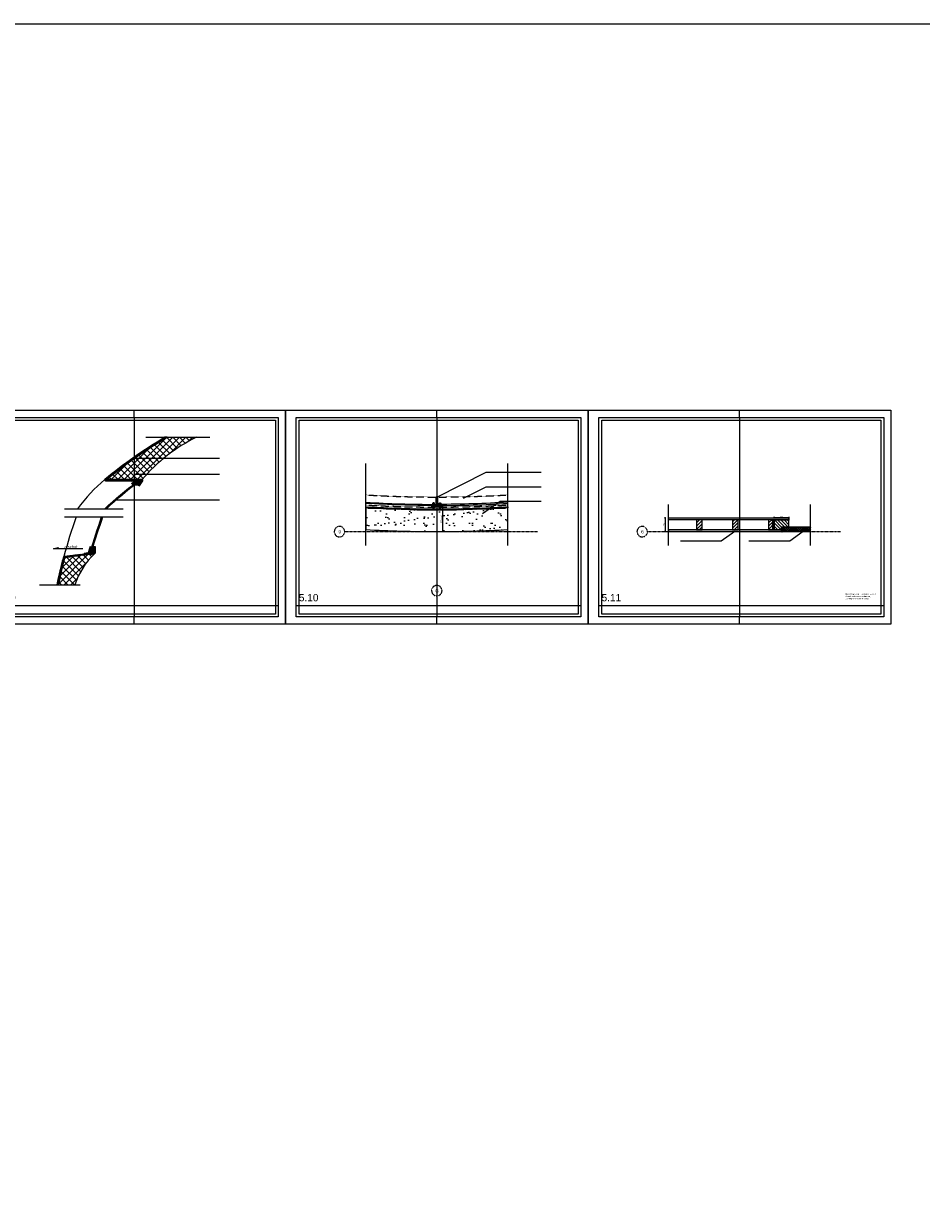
# Model space of a CAD drawing. Header units: metres. Extents: x 135527 to 1530300, y -118103 to -69281.
# Tile 54 of 89: x 159397 to 165624, y -109881 to -101659. Entities that reach past the tile are written whole.
import ezdxf
from ezdxf.enums import TextEntityAlignment as Align

# ---------------------------------------------------------------- set-up
doc = ezdxf.new("R2010")
doc.units = ezdxf.units.M
doc.header["$LTSCALE"] = 0.1
doc.header["$PDMODE"] = 35
for name, pattern in [('DASHDOT2', [12.7, 6.35, -3.175, 0, -3.175]), ('DASHED', [0.75, 0.5, -0.25]), ('HIDDEN', [0.375, 0.25, -0.125]), ('HIDDEN2', [4.762499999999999, 3.175, -1.5875])]:
    doc.linetypes.add(name, pattern=pattern)
doc.layers.get('DEFPOINTS').update_dxf_attribs({"color": 6})
for name, color, linetype in [('24H - 031 buitenkozijnen', 1, 'Continuous'), ('_01-STRAMIENEN', 8, 'DASHDOT2'), ('_01_Afbreeklijnen', 2, 'HIDDEN'), ('_02-SECTION', 2, 'Continuous'), ('_02-section-thick', 3, 'Continuous'), ('_02Constructie', 2, 'Continuous'), ('_03-PROJECTION', 1, 'Continuous'), ('_04-HIDDEN', 7, 'HIDDEN2'), ('_05text100', 8, 'Continuous'), ('_05text5', 8, 'Continuous'), ('_09-HATCH', 7, 'Continuous'), ('_11-BLOCKS', 7, 'Continuous')]:
    doc.layers.add(name, color=color, linetype=linetype)
doc.layers.add('_01Hulplijnen', color=6, linetype='Continuous', plot=False)
doc.styles.add('NIO 1_100 klein', font='arial.ttf', dxfattribs={"height": 200})
doc.styles.add('NIOstandard', font='arial.ttf')
doc.dimstyles.new('NIO-5-KLEIN', dxfattribs={"dimtxt": 10, "dimasz": 1, "dimexe": 2, "dimexo": 5, "dimgap": 1, "dimtad": 1, "dimdec": 0, "dimzin": 0, "dimdsep": 46, "dimtxsty": 'NIOstandard', "dimblk1": 'MAATSTR', "dimblk2": 'MAATSTR', "dimsah": 1, "dimcen": 0, "dimdle": 1.5, "dimse1": 1, "dimse2": 1, "dimclrd": 7, "dimclre": 256, "dimclrt": 256, "dimazin": 0, "dimtfac": 1, "dimtdec": 0, "dimtofl": 0, "dimtmove": 1, "dimatfit": 2, "dimldrblk": 'MAATSTR', "dimfxl": 1, "dimtvp": 1, "dimtolj": 1, "dimtzin": 0, "dimarcsym": 0})
pattern_1 = [(0, (0, 0), (0, 6.35), []), (59.99999999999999, (0, 0), (-5.499261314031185, 3.175000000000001), []), (120, (0, 0), (-5.499261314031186, -3.174999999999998), [])]
pattern_2 = [(45, (0, 0), (-22.45064030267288, 22.45064030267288), []), (135, (0, 0), (-22.45064030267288, -22.45064030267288), [])]
pattern_3 = [(225, (0, 0), (4.490128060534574, -4.490128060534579), []), (225, (-1.021157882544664e-15, -3.175), (4.490128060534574, -4.490128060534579), [])]

# ---------------------------------------------------------------- blocks, each defined once
blk = doc.blocks.new('detailkader')
at = {"layer": 'DEFPOINTS'}
for p, q in [((1067.704888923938, 1426.553573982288), (1067.704888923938, 1476.553573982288)), ((1067.704888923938, 1426.553573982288), (1067.704888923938, 41.55345191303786)), ((1067.704888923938, -8.446548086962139), (1067.704888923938, 41.55345191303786))]:
    blk.add_line(p, q, dxfattribs=at)
for points in [[(17.70488966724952, 1476.553573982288), (2117.70488966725, 1476.553573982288), (2117.70488966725, -8.446548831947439), (17.70488966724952, -8.446548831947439)], [(92.70489041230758, 1426.553573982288), (2067.70488966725, 1426.553573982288), (2067.70488966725, 41.55345191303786), (92.70489041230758, 41.55345191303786)], [(112.7048904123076, 1406.553573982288), (2047.70488966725, 1406.553573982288), (2047.70488966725, 61.55345191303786), (112.704890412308, 61.55345191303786)], [(92.70489041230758, 121.5534519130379), (2067.704890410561, 121.5534519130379), (2067.704890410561, 41.55345191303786), (92.70489041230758, 41.55345191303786)]]:
    blk.add_lwpolyline(points, close=True, dxfattribs=at)
at = {"layer": 'DEFPOINTS', "style": 'NIO 1_100 klein'}
blk.add_attdef('DETAILNUMMER', (110.8842243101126, 150.7447650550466), '', height=50, dxfattribs=at)
blk = doc.blocks.new('MAATSTR')
at = {"linetype": 'Continuous'}
for p, q in [((-4.166666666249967, 0), (4.166666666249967, 0)), ((0, 4.999999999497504), (0, -4.999999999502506))]:
    blk.add_line(p, q, dxfattribs=at)
at = {"linetype": 'Continuous', "const_width": 1.5}
blk.add_lwpolyline([(-0.75, 0, 1), (0.75, 0, 1)], format="xyb", close=True, dxfattribs=at)
blk = doc.blocks.new('*U70')
at = {"layer": '_03-PROJECTION', "ltscale": 100}
h = blk.add_hatch(color=252, dxfattribs=at)
edge = h.paths.add_edge_path()
edge.add_ellipse((16.78757598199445, -5.000000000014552), major_axis=(-9.14560624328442, 0), ratio=0.5467106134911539, start_angle=0, end_angle=360, ccw=False)
for centre in [(-3.109982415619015, -5.000000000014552), (-0.9798383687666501, -5.000000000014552), (1.02016163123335, -5.000000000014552)]:
    blk.add_arc(centre, 5.88829267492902, 301.8814668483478, 58.11853315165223, dxfattribs=at)
at = {"layer": '_03-PROJECTION', "ltscale": 100, "extrusion": (0, 0, -1)}
blk.add_ellipse((16.78757598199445, -5.000000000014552), major_axis=(-9.14560624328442, 0), ratio=0.5467106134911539, start_param=-1.570796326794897, end_param=4.71238898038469, dxfattribs=at)
at = {"layer": 'DEFPOINTS'}
for p, q in [((1.858913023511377e-11, -9.78772618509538e-12), (28.84988065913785, 0)), ((1.858779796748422e-11, -10.00000000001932), (29.21386230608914, -10.0000000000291))]:
    blk.add_line(p, q, dxfattribs=at)
blk = doc.blocks.new('*U87')
at = {"layer": '_05text100', "color": 7}
blk.add_lwpolyline([(-435.7902426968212, -1.455191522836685e-11), (-2470.444138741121, 0), (-2131.336259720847, 104.8617056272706), (-2131.336259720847, -7.275957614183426e-12)], dxfattribs=at)
at = {"layer": '_05text100', "color": 7, "insert": (-1256.107149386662, 250.0962864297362), "char_height": 200, "width": 1630.375003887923, "attachment_point": 2, "style": 'NIOstandard'}
blk.add_mtext('{\\fArial|b0|i0|c238|p34;afschot }', dxfattribs=at)
blk = doc.blocks.new('as')
at = {"layer": '_01-STRAMIENEN', "ltscale": 0.4}
blk.add_circle((0, 1208.56689530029), 1208.566895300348, dxfattribs=at)
at = {"layer": '_01-STRAMIENEN', "ltscale": 0.4, "style": 'NIOstandard'}
blk.add_attdef('R01', text='', height=749.9999999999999, dxfattribs=at).set_placement((0, 800.6258822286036), align=Align.CENTER)
blk = doc.blocks.new('*U388')
at = {"color": 0, "linetype": 'DASHED'}
blk.add_lwpolyline([(17.97016246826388, 3.5), (0, 3.5), (0, -3.5), (17.97016246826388, -3.5)], dxfattribs=at)
at = {"layer": '_03-PROJECTION', "color": 7}
for points in [[(-1.5, -7), (-6.5, -7), (-7, -6), (-7, 6), (-6.5, 7), (-1.5, 7)], [(-1.5, 3.5), (-6.5, 3.5), (-7, 2.5), (-7, 4.5), (-6.5, 3.5)], [(19.47016246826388, -7), (24.47016246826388, -7), (24.97016246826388, -6), (24.97016246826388, 6), (24.47016246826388, 7), (19.47016246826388, 7)], [(19.47016246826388, 3.5), (24.47016246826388, 3.5), (24.97016246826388, 2.5), (24.97016246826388, 4.5), (24.47016246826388, 3.5)], [(24.97016246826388, -3.5), (27.47016246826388, -3.5), (28.47016246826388, -2.5), (28.47016246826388, 2.5), (27.47016246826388, 3.5), (24.97016246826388, 3.5)], [(-1.5, -3.5), (-6.5, -3.5), (-7, -4.5), (-6.5, -3.5), (-7, -2.5)], [(19.47016246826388, -3.5), (24.47016246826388, -3.5), (24.97016246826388, -4.5), (24.47016246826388, -3.5), (24.97016246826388, -2.5)]]:
    blk.add_lwpolyline(points, dxfattribs=at)
for points in [[(0, -9), (0, 9), (-1.5, 9), (-1.5, -9)], [(17.97016246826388, -9), (17.97016246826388, 9), (19.47016246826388, 9), (19.47016246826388, -9)]]:
    blk.add_lwpolyline(points, close=True, dxfattribs=at)
blk = doc.blocks.new('*D389')
at = {"color": 7, "lineweight": -2, "transparency": 16777216}
blk.add_line((162304.0036892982, -105183.4230938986), (162304.0036892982, -105015.4230938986), dxfattribs=at)
at = {"layer": 'DEFPOINTS', "color": 0, "transparency": 16777216}
for p in [(162262.8389365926, -105014.4230938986), (162304.0036892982, -105014.4230938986), (162262.8390803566, -105184.4230938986)]:
    blk.add_point(p, dxfattribs=at)
at = {"color": 7, "lineweight": -2, "transparency": 16777216}
for p, rotation in [((162304.0036892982, -105014.4230938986), 90), ((162304.0036892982, -105184.4230938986), 270)]:
    blk.add_blockref('MAATSTR', p, dxfattribs=dict(at, rotation=rotation))
at = {"transparency": 16777216, "insert": (162296.4484369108, -105099.4230938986), "char_height": 10, "attachment_point": 5, "rotation": 90, "style": 'NIOstandard'}
blk.add_mtext('\\A1;170 (var)', dxfattribs=at)
blk = doc.blocks.new('*U425')
at = {"layer": '_09-HATCH'}
blk.add_hatch(color=253, dxfattribs=at).paths.add_polyline_path([(331.828091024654, 0), (1116.892707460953, 0), (1116.892707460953, 12.5), (331.828091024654, 12.5)])
at = {"layer": '_02-SECTION', "color": 1}
blk.add_lwpolyline([(331.828091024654, 0), (1116.892707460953, 0), (1116.892707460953, 12.5), (331.828091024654, 12.5)], close=True, dxfattribs=at)
blk = doc.blocks.new('*U426')
at = {"layer": '_09-HATCH'}
blk.add_hatch(color=253, dxfattribs=at).paths.add_polyline_path([(229.8383530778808, 0), (1062.864579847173, 0), (1062.864579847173, 12.5), (229.8383530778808, 12.5)])
at = {"layer": '_02-SECTION', "color": 1}
blk.add_lwpolyline([(229.8383530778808, 0), (1062.864579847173, 0), (1062.864579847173, 12.5), (229.8383530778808, 12.5)], close=True, dxfattribs=at)
blk = doc.blocks.new('*D428')
at = {"color": 7, "lineweight": -2, "transparency": 16777216}
blk.add_line((163846.3071263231, -105090.4230858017), (163846.3071263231, -105183.4230858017), dxfattribs=at)
at = {"layer": 'DEFPOINTS', "color": 0, "transparency": 16777216}
for p in [(163869.4997742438, -105089.4230858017), (163846.3071263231, -105184.4230858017), (163869.499771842, -105184.4230858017)]:
    blk.add_point(p, dxfattribs=at)
at = {"color": 7, "lineweight": -2, "transparency": 16777216}
for p, rotation in [((163846.3071263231, -105089.4230858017), 90), ((163846.3071263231, -105184.4230858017), 270)]:
    blk.add_blockref('MAATSTR', p, dxfattribs=dict(at, rotation=rotation))
at = {"transparency": 16777216, "insert": (163840.2013964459, -105136.9230858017), "char_height": 10, "attachment_point": 5, "rotation": 90, "style": 'NIOstandard'}
blk.add_mtext('\\A1;95', dxfattribs=at)
blk = doc.blocks.new('*D429')
at = {"color": 7, "lineweight": -2, "transparency": 16777216}
blk.add_line((164604.5503541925, -105087.3800993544), (164704.5102790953, -105087.294619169), dxfattribs=at)
at = {"layer": 'DEFPOINTS', "color": 0, "transparency": 16777216}
for p in [(164603.5653556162, -105104.9230858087), (164705.5102787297, -105087.2937640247), (164705.5252797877, -105104.8358953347)]:
    blk.add_point(p, dxfattribs=at)
at = {"color": 7, "lineweight": -2, "transparency": 16777216}
for p, rotation in [((164603.5503545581, -105087.3809544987), 180.048996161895), ((164705.5102787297, -105087.2937640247), 0.04899616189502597)]:
    blk.add_blockref('MAATSTR', p, dxfattribs=dict(at, rotation=rotation))
at = {"transparency": 16777216, "insert": (164654.5250953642, -105081.2316316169), "char_height": 10, "attachment_point": 5, "rotation": 0.048996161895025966, "style": 'NIOstandard'}
blk.add_mtext('\\A1;102', dxfattribs=at)
blk = doc.blocks.new('*D430')
at = {"color": 7, "lineweight": -2, "transparency": 16777216}
blk.add_line((164591.8923840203, -105105.9229174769), (164591.8914770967, -105168.8135220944), dxfattribs=at)
at = {"layer": 'DEFPOINTS', "color": 0, "transparency": 16777216}
for p in [(164603.5653556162, -105104.9230858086), (164591.8914626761, -105169.8135220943), (164603.5644198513, -105169.8136904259)]:
    blk.add_point(p, dxfattribs=at)
at = {"color": 7, "lineweight": -2, "transparency": 16777216}
for p, rotation in [((164591.8923984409, -105104.922917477), 89.99917375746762), ((164591.8914626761, -105169.8135220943), 269.9991737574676)]:
    blk.add_blockref('MAATSTR', p, dxfattribs=dict(at, rotation=rotation))
at = {"transparency": 16777216, "insert": (164585.7862006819, -105137.368131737), "char_height": 10, "attachment_point": 5, "rotation": 89.99917375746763, "style": 'NIOstandard'}
blk.add_mtext('\\A1;65', dxfattribs=at)
blk = doc.blocks.new('*U427')
at = {"layer": '_09-HATCH'}
h = blk.add_hatch(dxfattribs=at)
h.set_pattern_fill('STEEL', color=256, scale=2, angle=180, style=0)
h.set_pattern_definition([(225, (-3729.905914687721, -72.21871220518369), (4.490128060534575, -4.490128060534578), []), (225, (-3729.905914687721, -75.3937122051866), (4.490128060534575, -4.490128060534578), [])])
h.paths.add_polyline_path([(3.637978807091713e-12, 15), (1.500000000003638, 15), (1.500000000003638, 3), (1.701171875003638, 2.25), (2.250000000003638, 1.701171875), (3.000000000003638, 1.5), (15.00000000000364, 1.5), (15.00000000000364, 0), (3.000000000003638, 0), (1.500000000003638, 0.40185546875), (0.402343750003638, 1.5), (3.637978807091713e-12, 3)])
at = {"layer": '_01Hulplijnen'}
blk.add_lwpolyline([(0, 10), (0, 0), (10.00000000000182, 0)], dxfattribs=at)
at = {"layer": '_02Constructie'}
blk.add_lwpolyline([(3.637978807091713e-12, 15), (1.500000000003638, 15), (1.500000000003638, 3), (1.701171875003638, 2.25), (2.250000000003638, 1.701171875), (3.000000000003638, 1.5), (15.00000000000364, 1.5), (15.00000000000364, 0), (3.000000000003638, 0), (1.500000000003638, 0.40185546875), (0.402343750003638, 1.5), (3.637978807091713e-12, 3)], close=True, dxfattribs=at)

msp = doc.modelspace()

# ---------------------------------------------------------------- hatches: boundary and pattern name
h = msp.add_hatch()
h.set_pattern_fill('ANSI37', color=1, scale=3)
h.set_pattern_definition([(45, (0, 0), (-6.735192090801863, 6.735192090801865), []), (135, (0, 0), (-6.735192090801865, -6.735192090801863), [])])
h.paths.add_polyline_path([(164856.1783755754, -105184.4230987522), (164856.1783755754, -105154.4230987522), (164660.5643924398, -105154.4230987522), (164660.5643924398, -105184.4230987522)])
at = {"layer": '_03-PROJECTION'}
h = msp.add_hatch(dxfattribs=at)
h.set_pattern_fill('NET3', color=256, scale=2)
h.set_pattern_definition(pattern_1)
edge = h.paths.add_edge_path()
edge.add_arc((161959.6680891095, -107223.7199313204), 3124.295653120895, 120.4307271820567, 129.7694290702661)
edge.add_arc((159963.9321900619, -104826.3990754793), 4.999999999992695, 125.1000781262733, 270)
edge.add_line((159963.9321900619, -104831.3990754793), (160204.3119397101, -104831.3990754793))
edge.add_arc((160204.3119397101, -104836.3990754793), 5, -33.23487790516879, 90.0000000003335, ccw=False)
edge.add_line((160208.4940938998, -104839.139437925), (160194.0031366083, -104861.2545482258))
edge.add_line((160194.0031366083, -104861.2545482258), (160200.6945833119, -104865.6391281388))
edge.add_line((160200.6945833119, -104865.6391281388), (160223.3005541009, -104831.139437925))
edge.add_arc((160219.1183999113, -104828.3990754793), 4.999999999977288, 326.7651220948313, 450.0000000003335)
edge.add_line((160219.1183999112, -104823.3990754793), (159986.1959657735, -104823.3990754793))
edge.add_arc((159986.1959657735, -104818.3990754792), 5.000000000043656, 129.3675451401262, 270, ccw=False)
edge.add_arc((161959.6680891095, -107223.7199313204), 3116.295653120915, 120.17939216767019, 129.3675451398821, ccw=False)
edge.add_line((160393.0780416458, -104529.8204861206), (160377.2240593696, -104529.8204861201))
h = msp.add_hatch(dxfattribs=at)
h.set_pattern_fill('ANSI37', color=0, scale=10)
h.set_pattern_definition(pattern_2)
edge = h.paths.add_edge_path()
edge.add_line((160596.1975099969, -104529.8204861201), (160393.0780416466, -104529.8204861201))
edge.add_arc((161959.6680891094, -107223.7199313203), 3116.295653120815, 120.1793921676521, 125.2111494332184)
edge.add_line((160162.8390742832, -104677.6044411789), (160162.8390742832, -104823.3990754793))
edge.add_line((160162.8390742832, -104823.3990754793), (160219.1183999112, -104823.3990754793))
edge.add_arc((161086.6144041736, -105548.6771008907), 1130.74202696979, 115.70339329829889, 140.1023798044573, ccw=False)
edge = h.paths.add_edge_path()
edge.add_arc((161959.6680891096, -107223.7199313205), 3116.295653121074, 125.2111494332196, 129.3675451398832)
edge.add_arc((159986.1959657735, -104818.3990754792), 5.000000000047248, 129.3675451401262, 269.9999999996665)
edge.add_line((159986.1959657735, -104823.3990754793), (160162.8390742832, -104823.3990754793))
edge.add_line((160162.8390742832, -104823.3990754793), (160162.8390742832, -104677.6044411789))
h = msp.add_hatch(dxfattribs=at)
h.set_pattern_fill('ANSI37', color=256, angle=90, style=0)
h.set_pattern_definition([(135, (0, 0), (-2.245064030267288, -2.245064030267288), []), (225, (0, 0), (2.245064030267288, -2.245064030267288), [])])
edge = h.paths.add_edge_path()
edge.add_line((160194.0031366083, -104861.2545482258), (160166.5604271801, -104861.2545482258))
edge.add_line((160166.5604271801, -104861.2545482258), (160187.087723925, -104845.7037932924))
edge.add_line((160187.087723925, -104845.7037932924), (160182.2845194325, -104839.3061979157))
edge.add_line((160182.2845194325, -104839.3061979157), (160165.922744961, -104839.3061979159))
edge.add_line((160165.922744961, -104839.3061979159), (160176.4024477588, -104831.3990754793))
edge.add_line((160176.4024477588, -104831.3990754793), (160204.3119397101, -104831.3990754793))
edge.add_arc((160204.3119397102, -104836.3990754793), 4.999999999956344, -33.23487790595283, 90.0000000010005, ccw=False)
edge.add_line((160208.4940938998, -104839.139437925), (160194.0031366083, -104861.2545482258))
h = msp.add_hatch(dxfattribs=at)
h.set_pattern_fill('AR-SAND', color=256, scale=2)
h.set_pattern_definition([(37.50000000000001, (0, 351.319981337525), (-3.200062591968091, 97.88264746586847), [0, -77.21600000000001, 0, -86.36, 0, -82.55]), (7.499999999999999, (0, 351.319981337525), (89.90465662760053, 143.3650201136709), [0, -41.65600000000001, 0, -69.596, 0, -26.67]), (327.5, (-62.48399999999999, 351.319981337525), (158.1984740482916, 0.2874369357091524), [0, -25.4, 0, -91.44, 0, -119.38]), (317.5, (-62.48399999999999, 351.319981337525), (152.7112904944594, 44.58586465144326), [0, -12.7, 0, -59.944, 0, -68.58])])
edge = h.paths.add_edge_path()
edge.add_arc((162262.8390742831, -96795.05486675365), 8239.368227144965, 270.0000000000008, 273.4326875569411, ccw=False)
edge.add_arc((162262.8390742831, -96795.05486675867), 8239.368227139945, 266.5673124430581, 270.0000000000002, ccw=False)
edge.add_line((161769.4997729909, -105019.640273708), (161769.4997729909, -105169.9050495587))
edge.add_arc((162262.8390742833, -96795.0548667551), 8389.36822714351, 266.6287596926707, 269.9999999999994)
edge.add_arc((162262.8390742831, -96795.0548667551), 8389.36822714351, 270.0000000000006, 273.3712403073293)
edge.add_line((162756.1783755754, -105169.9050495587), (162756.1783755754, -105019.640273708))
h = msp.add_hatch(dxfattribs=at)
h.set_pattern_fill('NET3', color=256, scale=2)
h.set_pattern_definition([(0, (0, 351.319981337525), (0, 6.35), []), (59.99999999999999, (0, 351.319981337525), (-5.499261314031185, 3.175000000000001), []), (120, (0, 351.319981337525), (-5.499261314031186, -3.174999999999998), [])])
edge = h.paths.add_edge_path()
edge.add_arc((162262.8390742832, -96795.05486675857), 8231.368227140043, 266.5639722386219, 273.4360277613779)
edge.add_line((162756.1783755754, -105011.6258805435), (162756.1783755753, -105019.640273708))
edge.add_arc((162262.8390742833, -96795.05486675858), 8239.368227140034, 266.5673124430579, 273.43268755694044, ccw=False)
edge.add_line((161769.4997729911, -105019.640273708), (161769.4997729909, -105011.6258805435))
h = msp.add_hatch(dxfattribs=at)
h.set_pattern_fill('ANSI31', color=256, scale=5, angle=180)
h.set_pattern_definition([(225, (164083.5644198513, -105171.9230858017), (11.22532015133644, -11.22532015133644), [])])
h.paths.add_polyline_path([(164063.5644198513, -105171.9230858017), (164103.5644198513, -105171.9230858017), (164103.5644211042, -105101.9230965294), (164063.5644211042, -105101.9230965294)])
h = msp.add_hatch(dxfattribs=at)
h.set_pattern_fill('ANSI31', color=256, scale=5, angle=180)
h.set_pattern_definition([(225, (0, 0), (11.22532015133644, -11.22532015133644), [])])
h.paths.add_polyline_path([(164313.5644198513, -105171.9230858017), (164353.5644198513, -105171.9230858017), (164353.5644198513, -105101.923109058), (164313.5644198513, -105101.923109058)])
h = msp.add_hatch(dxfattribs=at)
h.set_pattern_fill('ANSI31', color=256, scale=5, angle=180)
h.set_pattern_definition([(225, (164583.5644198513, -105171.9230858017), (11.22532015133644, -11.22532015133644), [])])
h.paths.add_polyline_path([(164563.5644198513, -105171.9230858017), (164603.5644198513, -105171.9230858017), (164603.5644211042, -105101.9231215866), (164563.5644211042, -105101.9231215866)])
h = msp.add_hatch(dxfattribs=at)
h.set_pattern_fill('ANSI31', color=256, scale=5, angle=90)
h.set_pattern_definition([(135, (370.7523185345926, -138.5831440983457), (-11.22532015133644, -11.22532015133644), [])])
h.paths.add_polyline_path([(164705.5253556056, -105104.9245561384), (164665.4709071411, -105104.9239785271), (164639.9068614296, -105104.9236098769), (164603.5653556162, -105104.9230858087), (164603.5643894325, -105171.9230858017), (164654.5643894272, -105171.923821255), (164654.5644759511, -105165.9238212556), (164654.564562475, -105159.9238212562), (164654.5646922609, -105150.9238212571), (164666.7146922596, -105150.9239964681), (164672.7146922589, -105150.924082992), (164705.5646922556, -105150.9245567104)])
h = msp.add_hatch(dxfattribs=at)
h.set_pattern_fill('NET3', color=256, scale=2)
h.set_pattern_definition(pattern_1)
edge = h.paths.add_edge_path()
edge.add_arc((164066.3940081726, -106491.9255083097), 4535.573564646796, 165.5393347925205, 168.05409966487, ccw=False)
edge.add_arc((159679.3521695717, -105360.5720131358), 5.000000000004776, 90, 165.5393347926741, ccw=False)
edge.add_line((159679.3521695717, -105355.5720131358), (159879.2864009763, -105330.5720131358))
edge.add_arc((159879.2864009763, -105325.5720131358), 5, 270, 360)
edge.add_line((159884.2864009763, -105325.5720131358), (159884.2864009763, -105288.5720131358))
edge.add_line((159884.2864009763, -105288.5720131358), (159892.2864009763, -105288.5720131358))
edge.add_line((159892.2864009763, -105288.5720131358), (159892.2864009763, -105333.5720131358))
edge.add_arc((159887.2864009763, -105333.5720131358), 5, -90, 0, ccw=False)
edge.add_line((159887.2864009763, -105338.5720131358), (159685.555210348, -105363.5720131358))
edge.add_arc((159685.5552103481, -105368.5720131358), 4.999999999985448, 90.00000000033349, 165.6178507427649)
edge.add_arc((164066.3940081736, -106491.9255083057), 4527.573564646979, 165.6178507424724, 168.0326797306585)
edge.add_line((159637.2226006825, -105553.1161419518), (159629.0451900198, -105553.1161419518))
h = msp.add_hatch(dxfattribs=at)
h.set_pattern_fill('ANSI37', color=256, angle=90, style=0)
h.set_pattern_definition([(135, (159884.2864009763, -105522.5609569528), (-2.245064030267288, -2.245064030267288), []), (225, (159884.2864009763, -105522.5609569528), (2.245064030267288, -2.245064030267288), [])])
edge = h.paths.add_edge_path()
edge.add_line((159884.2864009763, -105288.5720131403), (159878.8658005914, -105288.5720131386))
edge.add_line((159878.8658005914, -105288.5720131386), (159868.7598513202, -105322.1402100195))
edge.add_line((159868.7598513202, -105322.1402100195), (159850.757319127, -105320.1411197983))
edge.add_line((159850.757319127, -105320.1411197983), (159846.262244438, -105334.7013906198))
edge.add_line((159846.262244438, -105334.7013906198), (159879.2864009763, -105330.5720131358))
edge.add_arc((159879.2862190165, -105325.571831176), 5.000181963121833, 270.0020850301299, 359.9979149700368)
edge.add_line((159884.2864009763, -105325.5720131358), (159884.2864009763, -105288.5720131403))
h = msp.add_hatch(dxfattribs=at)
h.set_pattern_fill('ANSI37', color=0, scale=10)
h.set_pattern_definition(pattern_2)
h.paths.add_polyline_path([(159887.2864009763, -105338.5720131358), (159685.555210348, -105363.5720131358, 0.3424635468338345), (159680.7119073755, -105367.3300725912, 0.01053706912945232), (159637.2226006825, -105553.1161419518), (159751.886515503, -105553.1161419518, -0.1213510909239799)])
at = {"layer": '_09-HATCH', "ltscale": 3}
h = msp.add_hatch(dxfattribs=at)
h.set_pattern_fill('STEEL', color=256, scale=2, angle=-180, style=0)
h.set_pattern_definition(pattern_3)
h.paths.add_polyline_path([(160145.7003922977, -104850.8061755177), (160167.4455383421, -104834.3990754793), (160140.2050481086, -104834.3990754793), (160140.2050481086, -104831.3990754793), (160176.4024477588, -104831.3990754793), (160147.4082399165, -104853.2757217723)])
h = msp.add_hatch(dxfattribs=at)
h.set_pattern_fill('STEEL', color=256, scale=2, angle=-180, style=0)
h.set_pattern_definition([(225, (1825.227595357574, 30439.0878974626), (4.490128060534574, -4.490128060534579), []), (225, (1825.227595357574, 30435.91289746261), (4.490128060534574, -4.490128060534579), [])])
h.paths.add_polyline_path([(162227.8389365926, -105012.6743916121), (162227.8389365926, -105004.6743916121), (162258.8389365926, -105004.6743916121), (162258.8389365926, -104942.6743916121), (162266.8389365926, -104942.6743916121), (162266.8389365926, -105004.6743916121), (162297.8389365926, -105004.6743916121), (162297.8389365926, -105012.6743916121)])
h = msp.add_hatch(dxfattribs=at)
h.set_pattern_fill('STEEL', color=256, scale=2, angle=-180, style=0)
h.set_pattern_definition([(225, (0, 0), (4.490128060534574, -4.490128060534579), []), (225, (0, -3.17500000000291), (4.490128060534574, -4.490128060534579), [])])
h.paths.add_polyline_path([(164656.5643894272, -105186.4230858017), (164658.5643894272, -105186.4230858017), (164658.5644398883, -105152.9238645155), (164656.5644398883, -105152.9238645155)])
h = msp.add_hatch(dxfattribs=at)
h.set_pattern_fill('STEEL', color=256, scale=2, angle=-180, style=0)
h.set_pattern_definition(pattern_3)
h.paths.add_polyline_path([(159816.0210506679, -105338.4827833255), (159846.262244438, -105334.7013906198), (159860.230189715, -105289.4569664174), (159857.3636835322, -105288.5720131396), (159843.9673211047, -105331.9649884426), (159815.6488259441, -105335.5059647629)])

# ---------------------------------------------------------------- linework, layer by layer
at = {"layer": '24H - 031 buitenkozijnen', "color": 2}
for points in [[(164705.5253556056, -105104.9245561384), (164665.4709071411, -105104.9239785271), (164665.4709071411, -105104.9239785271), (164639.9068614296, -105104.9236098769), (164639.9068614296, -105104.9236098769), (164603.5653556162, -105104.9230858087), (164603.5643894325, -105171.9230858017), (164654.5643894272, -105171.923821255), (164654.5644759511, -105165.9238212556), (164654.5644759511, -105165.9238212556), (164654.564562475, -105159.9238212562), (164654.564562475, -105159.9238212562), (164654.5646922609, -105150.9238212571), (164666.7146922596, -105150.9239964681), (164666.7146922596, -105150.9239964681), (164672.7146922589, -105150.924082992), (164672.7146922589, -105150.924082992), (164705.5646922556, -105150.9245567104), (164705.5253556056, -105104.9245561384)], [(164856.1783755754, -105154.4230987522), (164660.5643924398, -105154.4230987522), (164660.5643924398, -105184.4230987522), (164856.1783755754, -105184.4230987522)]]:
    msp.add_lwpolyline(points, dxfattribs=at)
at = {"layer": '_01-STRAMIENEN', "ltscale": 5}
for p, q in [((162262.8390920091, -104474.4455493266), (162262.8390742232, -105558.1288506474)), ((161624.01372956, -105184.4230834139), (162962.440024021, -105184.4231053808)), ((163724.01372956, -105184.4230834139), (165062.440024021, -105184.4231053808))]:
    msp.add_line(p, q, dxfattribs=at)
at = {"layer": '_01_Afbreeklijnen', "ltscale": 100}
for p, q in [((160244.6352035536, -104529.8204861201), (160687.6392307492, -104529.8204861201)), ((161769.4997729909, -105279.6798132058), (161769.4997729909, -104712.086432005)), ((162756.1783755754, -105279.6798132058), (162756.1783755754, -104712.086432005)), ((159680.3797577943, -105025.3056126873), (160086.2197571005, -105025.3056126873)), ((163869.4997729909, -105279.6798132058), (163869.4997729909, -104997.2129959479)), ((164856.1783755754, -105279.6798132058), (164856.1783755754, -104997.2129959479)), ((159680.3797577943, -105082.5356451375), (160086.2197571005, -105082.5356451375)), ((159506.244693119, -105553.1161419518), (159788.1304804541, -105553.1161419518))]:
    msp.add_line(p, q, dxfattribs=at)
at = {"layer": '_01Hulplijnen'}
msp.add_lwpolyline([(140583.4638542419, -101659.0894810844), (213091.2434018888, -101659.0894810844), (213091.2434018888, -118103.2494535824), (140583.4638542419, -118103.2494535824)], close=True, dxfattribs=at)
at = {"layer": '_02-section-thick'}
for points in [[(160377.2240593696, -104529.8204861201, 0.04077034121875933), (159961.0571582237, -104822.3083308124, 0.7325591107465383), (159963.9321900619, -104831.3990754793), (160204.3119397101, -104831.3990754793, -0.5963259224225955), (160208.4940938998, -104839.139437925), (160194.0031366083, -104861.2545482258), (160200.6945833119, -104865.6391281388), (160223.3005541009, -104831.139437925, 0.5963259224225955), (160219.1183999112, -104823.3990754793), (159986.1959657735, -104823.3990754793, -0.7043281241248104), (159983.0245022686, -104814.5336105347, -0.0401123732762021), (160393.0780416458, -104529.8204861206)], [(161769.4997729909, -105011.6258805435, 0.02999398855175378), (162756.1783755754, -105011.6258805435), (162756.1783755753, -105019.640273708, -0.02996481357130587), (161769.4997729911, -105019.640273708)], [(159629.0451900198, -105553.1161419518, -0.01097317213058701), (159674.5105730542, -105359.3234366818, -0.3420808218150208), (159679.3521695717, -105355.5720131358), (159879.2864009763, -105330.5720131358, 0.4142135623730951), (159884.2864009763, -105325.5720131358), (159884.2864009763, -105288.5720131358), (159892.2864009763, -105288.5720131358), (159892.2864009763, -105333.5720131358, -0.4142135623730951), (159887.2864009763, -105338.5720131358), (159685.555210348, -105363.5720131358, 0.3424635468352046), (159680.7119073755, -105367.3300725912, 0.01053706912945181), (159637.2226006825, -105553.1161419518)]]:
    msp.add_lwpolyline(points, format="xyb", close=True, dxfattribs=at)
at = {"layer": '_02Constructie'}
for points in [[(160145.7003922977, -104850.8061755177), (160167.4455383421, -104834.3990754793), (160140.2050481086, -104834.3990754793), (160140.2050481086, -104831.3990754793), (160176.4024477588, -104831.3990754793), (160147.4082399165, -104853.2757217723)], [(162227.8389365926, -105012.6743916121), (162227.8389365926, -105004.6743916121), (162258.8389365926, -105004.6743916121), (162258.8389365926, -104942.6743916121), (162266.8389365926, -104942.6743916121), (162266.8389365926, -105004.6743916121), (162297.8389365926, -105004.6743916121), (162297.8389365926, -105012.6743916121)], [(164063.5644198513, -105171.9230858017), (164103.5644198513, -105171.9230858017), (164103.5644211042, -105101.9230965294), (164063.5644211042, -105101.9230965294)], [(164313.5644198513, -105171.9230858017), (164353.5644198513, -105171.9230858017), (164353.5644211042, -105101.923109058), (164313.5644211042, -105101.923109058)], [(164563.5644198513, -105171.9230858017), (164603.5644198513, -105171.9230858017), (164603.5644211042, -105101.9231215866), (164563.5644211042, -105101.9231215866)], [(164656.5643894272, -105186.4230858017), (164658.5643894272, -105186.4230858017), (164658.5644398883, -105152.9238645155), (164656.5644398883, -105152.9238645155)], [(159816.0210506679, -105338.4827833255), (159846.262244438, -105334.7013906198), (159860.230189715, -105289.4569664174), (159857.3636835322, -105288.5720131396), (159843.9673211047, -105331.9649884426), (159815.6488259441, -105335.5059647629)]]:
    msp.add_lwpolyline(points, close=True, dxfattribs=at)
at = {"layer": '_03-PROJECTION', "color": 2}
for points in [[(160194.0031366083, -104861.2545482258), (160166.5604271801, -104861.2545482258), (160187.087723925, -104845.7037932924), (160182.2845194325, -104839.3061979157), (160165.922744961, -104839.3061979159), (160176.4024477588, -104831.3990754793), (160204.3119397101, -104831.3990754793, -0.5963259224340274), (160208.4940938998, -104839.139437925)], [(159884.2864009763, -105288.5720131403), (159878.8658005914, -105288.5720131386), (159868.7598513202, -105322.1402100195), (159850.757319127, -105320.1411197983), (159846.262244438, -105334.7013906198), (159879.2864009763, -105330.5720131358, 0.4141922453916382), (159884.2864009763, -105325.5720131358)]]:
    msp.add_lwpolyline(points, format="xyb", close=True, dxfattribs=at)
at = {"layer": '_03-PROJECTION'}
for points in [[(159959.7142947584, -105025.3056126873, -0.02624543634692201), (160182.2845194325, -104839.3061979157), (160187.087723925, -104845.7037932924, 0.02545781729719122), (159971.4871304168, -105025.3056126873)], [(161769.4997729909, -104980.4807822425, 0.0148415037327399), (162252.8390773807, -104995.4246980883), (162252.8390773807, -105003.4247041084, -0.01482692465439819), (161769.4997729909, -104988.4954744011)], [(162756.1783755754, -104980.4807822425, -0.01484155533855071), (162272.8373897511, -104995.4247001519), (162272.8375772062, -105003.4247059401, 0.01482697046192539), (162756.1783755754, -104988.4954744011)], [(159860.7114670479, -105321.2464776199, -0.01255885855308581), (159937.9438305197, -105082.5356451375)], [(159871.1512592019, -105314.1968443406, -0.01221239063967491), (159946.4245391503, -105082.5356451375)]]:
    msp.add_lwpolyline(points, format="xyb", dxfattribs=at)
msp.add_lwpolyline([(162756.1783755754, -105019.640273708, -0.01497904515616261), (162262.8390742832, -105034.4230938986, -0.01497904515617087), (161769.4997729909, -105019.640273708), (161769.4997729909, -105169.9050495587, 0.01471087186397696), (162262.8390742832, -105184.4230938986, 0.01471087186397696), (162756.1783755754, -105169.9050495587)], format="xyb", close=True, dxfattribs=at)
msp.add_lwpolyline([(159855.2523938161, -105305.5808489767), (159846.262244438, -105334.7013906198)], dxfattribs=at)
for centre, radius, start, end in [((161086.6144041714, -105548.6771008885), 1130.742026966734, 115.70339329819, 140.1023798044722), ((160706.0042197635, -105709.5067762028), 1158.476243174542, 130.0189121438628, 143.800090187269), ((162867.5023712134, -106197.693189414), 3300.188312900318, 160.2505766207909, 165.234933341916), ((160255.0681907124, -105720.6788028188), 530.3480400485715, 133.9056211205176, 161.5819174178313)]:
    msp.add_arc(centre, radius, start, end, dxfattribs=at)
at = {"layer": '_04-HIDDEN', "ltscale": 5}
for centre in [(162262.8390842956, -96713.05479226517), (162262.8390831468, -96783.05486675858)]:
    msp.add_arc(centre, 8231.368227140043, 266.5639722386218, 273.4360277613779, dxfattribs=at)

# ---------------------------------------------------------------- block references
at = {"layer": '_03-PROJECTION', "xscale": 0.9000000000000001}
for p, rotation in [((160147.404168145, -104853.2703242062), 37.02028418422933), ((159869.7852103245, -105292.4068106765), 252.8433965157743)]:
    msp.add_blockref('*U70', p, dxfattribs=dict(at, rotation=rotation))
at = {"layer": '_11-BLOCKS'}
for name, p, rotation in [('*U388', (162240.7637762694, -105012.6743916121), 90), ('*U427', (164705.5253556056, -105104.9245561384), 89.99999999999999)]:
    msp.add_blockref(name, p, dxfattribs=dict(at, rotation=rotation))
at = {"layer": '_11-BLOCKS', "xscale": -1}
for name, p, rotation in [('*U388', (162284.9143896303, -105012.6743916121), 270), ('*U426', (163639.661419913, -105089.4230742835), 179.9999971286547)]:
    msp.add_blockref(name, p, dxfattribs=dict(at, rotation=rotation))
at = {"layer": '_11-BLOCKS'}
ref = msp.add_blockref('as', (161587.7566859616, -105220.6800944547), dxfattribs=dict(at, xscale=-0.03000000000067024, yscale=0.03000000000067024, zscale=0.03000000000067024, rotation=359.9999419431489))
ref.add_attrib('R01', '9', dxfattribs={"ltscale": 0.4, "height": 22.49999999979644, "rotation": 359.9999419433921, "style": 'NIOstandard'}).set_placement((161589.3989340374, -105196.6613196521), align=Align.CENTER)
ref = msp.add_blockref('as', (163687.7566859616, -105220.6800944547), dxfattribs=dict(at, xscale=-0.03000000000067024, yscale=0.03000000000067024, zscale=0.03000000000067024, rotation=359.9999419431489))
ref.add_attrib('R01', '6', dxfattribs={"ltscale": 0.4, "height": 22.49999999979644, "rotation": 359.9999419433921, "style": 'NIOstandard'}).set_placement((163689.3989340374, -105196.6613196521), align=Align.CENTER)
msp.add_blockref('*U425', (163537.6716819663, -105184.4230858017), dxfattribs=at)
at = {"layer": '_11-BLOCKS', "xscale": 0.1, "yscale": 0.1, "zscale": 0.1}
msp.add_blockref('*U87', (159850.1266580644, -105304.5128186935), dxfattribs=at)
at = {"layer": '_11-BLOCKS'}
ref = msp.add_blockref('as', (162262.8390317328, -105630.6428643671), dxfattribs=dict(at, xscale=-0.03000000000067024, yscale=0.03000000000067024, zscale=0.03000000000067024, rotation=359.9999419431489))
ref.add_attrib('R01', 'G', dxfattribs={"ltscale": 0.4, "height": 22.49999999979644, "rotation": 359.9999419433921, "style": 'NIOstandard'}).set_placement((162264.4812798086, -105606.6240895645), align=Align.CENTER)
at = {"layer": 'DEFPOINTS'}
for p, values in [((159095.1341853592, -105818.5806884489), {'DETAILNUMMER': '5.09'}), ((161195.1341853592, -105818.5806884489), {'DETAILNUMMER': '5.10'}), ((163295.1341853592, -105818.5806884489), {'DETAILNUMMER': '5.11'})]:
    msp.add_blockref('detailkader', p, dxfattribs=at).add_auto_attribs(values)

# ---------------------------------------------------------------- texts
at = {"layer": '_05text5', "insert": (165095.5859132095, -105612.2535251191), "char_height": 15, "width": 217.2328468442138, "attachment_point": 1, "style": 'NIOstandard'}
msp.add_mtext('\\A1;{\\H0.66667x;Detail toepassen bij deuren vanuit strandwacht naar politiepost, kleedkamer en toiletruimte}', dxfattribs=at)

# ---------------------------------------------------------------- dimensions: what is measured, and where the dimension line sits
dim = msp.add_linear_dim(base=(162304.0036892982, -105014.4230938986), p1=(162262.8390803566, -105184.4230938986), p2=(162262.8389365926, -105014.4230938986), angle=90, dimstyle='NIO-5-KLEIN', override={"dimpost": ' (var)'})
dim.commit()
dim.dimension.update_dxf_attribs({"geometry": '*D389', "text_midpoint": (162296.4484369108, -105099.4230938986)})
for p1, p2, distance, picture, middle in [((164603.5653556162, -105104.9230858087), (164705.5252797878, -105104.8358953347), 17.542137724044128, '*D429', (164654.5250953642, -105081.2316316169)), ((163869.4997742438, -105089.4230858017), (163869.499771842, -105184.4230858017), -23.192645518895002, '*D428', (163840.2013964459, -105136.9230858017)), ((164603.5653556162, -105104.9230858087), (164603.5644198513, -105169.8136904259), -11.672957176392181, '*D430', (164585.7862006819, -105137.368131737))]:
    dim = msp.add_aligned_dim(p1=p1, p2=p2, distance=distance, dimstyle='NIO-5-KLEIN')
    dim.commit()
    dim.dimension.update_dxf_attribs({"geometry": picture, "text_midpoint": middle})

# ---------------------------------------------------------------- leaders
at = {"layer": '_03-PROJECTION'}
for points in [[(160159.5347417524, -104675.1045353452), (160470.7847358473, -104675.1045353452), (160754.8328409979, -104675.1045353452)], [(160168.7126950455, -104785.2152574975), (160470.7847358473, -104785.2152574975), (160754.8328409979, -104785.2152574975)], [(162262.8389365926, -104944.4230938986), (162604.8558996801, -104771.9283115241), (162987.0040088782, -104771.9283115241)], [(162447.8453118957, -104952.3223099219), (162604.8558996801, -104873.1346961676), (162987.0040088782, -104873.1346961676)], [(160035.1564898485, -104963.1402417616), (160233.799386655, -104963.1402417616), (160754.8328409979, -104963.1402417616)], [(162580.477948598, -105059.5829963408), (162702.9559037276, -104972.9659020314), (162987.0040088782, -104972.9659020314)], [(164330.7182177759, -105183.1239107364), (164236.4339923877, -105249.9547023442), (163952.3858872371, -105249.9547023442)], [(164805.3752194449, -105183.1239107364), (164711.0909940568, -105249.9547023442), (164427.0428889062, -105249.9547023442)]]:
    msp.add_leader(points, dimstyle='NIO-5-KLEIN', override={"dimasz": 5, "dimldrblk": 'Dot'}, dxfattribs=at)

doc.saveas('drawing.dxf')
